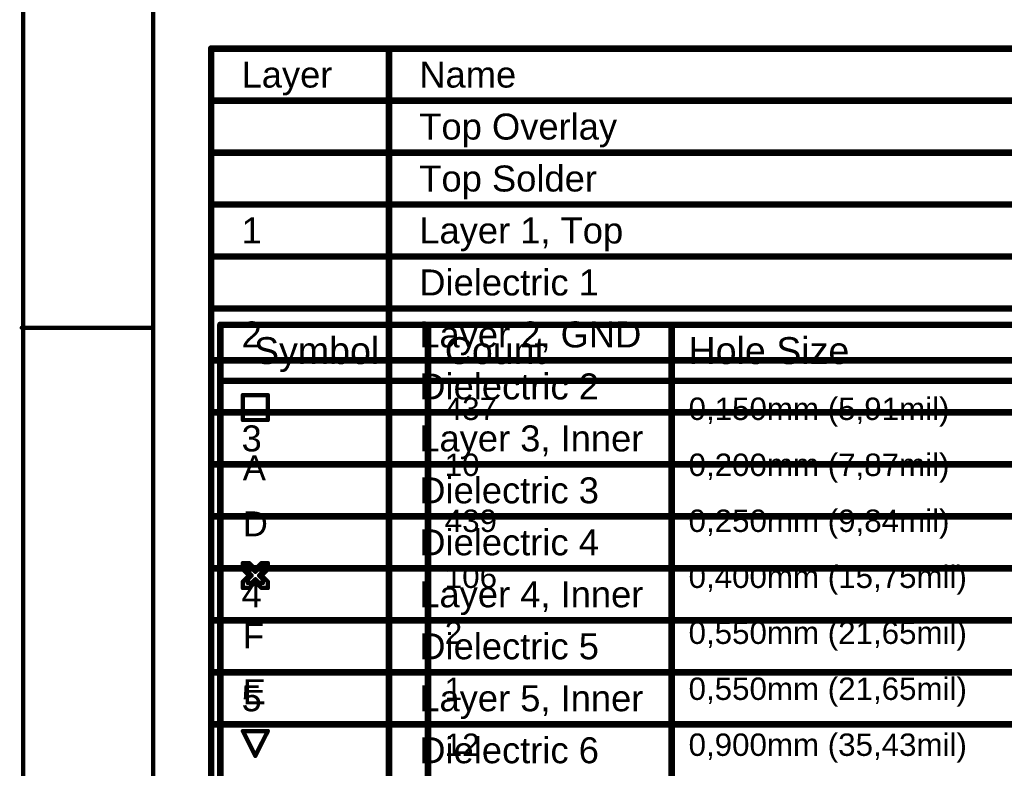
# Model space of a CAD drawing. Header units: inches. Extents: x -6 to 11.2, y -2.2 to 8.3.
# Tile 2 of 256: x -6 to -3.8, y -0.6 to 1.2. Entities that reach past the tile are written whole.
import ezdxf

# ---------------------------------------------------------------- set-up
doc = ezdxf.new("R2010")
doc.units = ezdxf.units.IN
doc.header["$MEASUREMENT"] = 0
for name, color, linetype in [('Drill Drawing', 1, 'Continuous'), ('Frame', 216, 'Continuous'), ('Notes', 56, 'Continuous')]:
    doc.layers.add(name, color=color, linetype=linetype)
doc.styles.add('Arial', font='txt', dxfattribs={"height": 0.2})

msp = doc.modelspace()

# ---------------------------------------------------------------- linework, layer by layer
at = {"layer": 'Drill Drawing'}
for points in [[(-5.5772, 0.4635, 0.015, 0.015, 0), (-0.3454, 0.4635, 0.015, 0.015, 0)], [(-5.5772, -1.5837, 0.015, 0.015, 0), (-5.5772, 0.4635, 0.015, 0.015, 0)], [(-5.1031, -1.5837, 0.015, 0.015, 0), (-5.1031, 0.4635, 0.015, 0.015, 0)], [(-4.5462, -1.5837, 0.015, 0.015, 0), (-4.5462, 0.4635, 0.015, 0.015, 0)], [(-5.5772, 0.3356, 0.015, 0.015, 0), (-0.3454, 0.3356, 0.015, 0.015, 0)], [(-5.5258, 0.3029, 0.00984, 0.00984, 0), (-5.4689, 0.3029, 0.00984, 0.00984, 0)], [(-5.5258, 0.246, 0.00984, 0.00984, 0), (-5.5258, 0.3029, 0.00984, 0.00984, 0)], [(-5.4689, 0.246, 0.00984, 0.00984, 0), (-5.4689, 0.3029, 0.00984, 0.00984, 0)], [(-5.5258, 0.246, 0.00984, 0.00984, 0), (-5.4689, 0.246, 0.00984, 0.00984, 0)], [(-5.5258, -0.0952, 0.00984, 0.00984, 0), (-5.5258, -0.081, 0.00984, 0.00984, 0)], [(-5.5258, -0.081, 0.00984, 0.00984, 0), (-5.5116, -0.081, 0.00984, 0.00984, 0)], [(-5.5144, -0.1009, 0.00984, 0.00984, 0), (-5.5144, -0.0924, 0.00984, 0.00984, 0)], [(-5.5144, -0.0924, 0.00984, 0.00984, 0), (-5.5059, -0.0924, 0.00984, 0.00984, 0)], [(-5.5116, -0.081, 0.00984, 0.00984, 0), (-5.4974, -0.0952, 0.00984, 0.00984, 0)], [(-5.5059, -0.0924, 0.00984, 0.00984, 0), (-5.4974, -0.1009, 0.00984, 0.00984, 0)], [(-5.4974, -0.0952, 0.00984, 0.00984, 0), (-5.4831, -0.081, 0.00984, 0.00984, 0)], [(-5.4974, -0.1009, 0.00984, 0.00984, 0), (-5.4888, -0.0924, 0.00984, 0.00984, 0)], [(-5.4888, -0.0924, 0.00984, 0.00984, 0), (-5.4803, -0.0924, 0.00984, 0.00984, 0)], [(-5.4831, -0.081, 0.00984, 0.00984, 0), (-5.4689, -0.081, 0.00984, 0.00984, 0)], [(-5.4803, -0.1009, 0.00984, 0.00984, 0), (-5.4803, -0.0924, 0.00984, 0.00984, 0)], [(-5.4689, -0.0952, 0.00984, 0.00984, 0), (-5.4689, -0.081, 0.00984, 0.00984, 0)], [(-5.5258, -0.0952, 0.00984, 0.00984, 0), (-5.5116, -0.1094, 0.00984, 0.00984, 0)], [(-5.5258, -0.1237, 0.00984, 0.00984, 0), (-5.5116, -0.1094, 0.00984, 0.00984, 0)], [(-5.5144, -0.1009, 0.00984, 0.00984, 0), (-5.5059, -0.1094, 0.00984, 0.00984, 0)], [(-5.5144, -0.118, 0.00984, 0.00984, 0), (-5.5059, -0.1094, 0.00984, 0.00984, 0)], [(-5.4888, -0.1094, 0.00984, 0.00984, 0), (-5.4803, -0.1009, 0.00984, 0.00984, 0)], [(-5.4888, -0.1094, 0.00984, 0.00984, 0), (-5.4803, -0.118, 0.00984, 0.00984, 0)], [(-5.4831, -0.1094, 0.00984, 0.00984, 0), (-5.4689, -0.0952, 0.00984, 0.00984, 0)], [(-5.4831, -0.1094, 0.00984, 0.00984, 0), (-5.4689, -0.1237, 0.00984, 0.00984, 0)], [(-5.5258, -0.1379, 0.00984, 0.00984, 0), (-5.5258, -0.1237, 0.00984, 0.00984, 0)], [(-5.5258, -0.1379, 0.00984, 0.00984, 0), (-5.5116, -0.1379, 0.00984, 0.00984, 0)], [(-5.5144, -0.1265, 0.00984, 0.00984, 0), (-5.5144, -0.118, 0.00984, 0.00984, 0)], [(-5.5144, -0.1265, 0.00984, 0.00984, 0), (-5.5059, -0.1265, 0.00984, 0.00984, 0)], [(-5.5116, -0.1379, 0.00984, 0.00984, 0), (-5.4974, -0.1237, 0.00984, 0.00984, 0)], [(-5.5059, -0.1265, 0.00984, 0.00984, 0), (-5.4974, -0.118, 0.00984, 0.00984, 0)], [(-5.4974, -0.118, 0.00984, 0.00984, 0), (-5.4888, -0.1265, 0.00984, 0.00984, 0)], [(-5.4974, -0.1237, 0.00984, 0.00984, 0), (-5.4831, -0.1379, 0.00984, 0.00984, 0)], [(-5.4888, -0.1265, 0.00984, 0.00984, 0), (-5.4803, -0.1265, 0.00984, 0.00984, 0)], [(-5.4831, -0.1379, 0.00984, 0.00984, 0), (-5.4689, -0.1379, 0.00984, 0.00984, 0)], [(-5.4803, -0.1265, 0.00984, 0.00984, 0), (-5.4803, -0.118, 0.00984, 0.00984, 0)], [(-5.4689, -0.1379, 0.00984, 0.00984, 0), (-5.4689, -0.1237, 0.00984, 0.00984, 0)], [(-5.5258, -0.4649, 0.00984, 0.00984, 0), (-5.4689, -0.4649, 0.00984, 0.00984, 0)], [(-5.5258, -0.4649, 0.00984, 0.00984, 0), (-5.4974, -0.5217, 0.00984, 0.00984, 0)], [(-5.4974, -0.5217, 0.00984, 0.00984, 0), (-5.4689, -0.4649, 0.00984, 0.00984, 0)]]:
    msp.add_lwpolyline(points, format="xyseb", dxfattribs=at)
for points in [[(-5.581, 0.4635, 0.0075, 0.0075, 1), (-5.5735, 0.4635, 0.0075, 0.0075, 1)], [(-5.581, 0.4635, 0.0075, 0.0075, 1), (-5.5735, 0.4635, 0.0075, 0.0075, 1)], [(-5.1068, 0.4635, 0.0075, 0.0075, 1), (-5.0993, 0.4635, 0.0075, 0.0075, 1)], [(-4.5499, 0.4635, 0.0075, 0.0075, 1), (-4.5424, 0.4635, 0.0075, 0.0075, 1)], [(-5.581, 0.3356, 0.0075, 0.0075, 1), (-5.5735, 0.3356, 0.0075, 0.0075, 1)], [(-5.5283, 0.3029, 0.00492, 0.00492, 1), (-5.5233, 0.3029, 0.00492, 0.00492, 1)], [(-5.5283, 0.3029, 0.00492, 0.00492, 1), (-5.5233, 0.3029, 0.00492, 0.00492, 1)], [(-5.4714, 0.3029, 0.00492, 0.00492, 1), (-5.4665, 0.3029, 0.00492, 0.00492, 1)], [(-5.4714, 0.3029, 0.00492, 0.00492, 1), (-5.4665, 0.3029, 0.00492, 0.00492, 1)], [(-5.5283, 0.246, 0.00492, 0.00492, 1), (-5.5233, 0.246, 0.00492, 0.00492, 1)], [(-5.5283, 0.246, 0.00492, 0.00492, 1), (-5.5233, 0.246, 0.00492, 0.00492, 1)], [(-5.4714, 0.246, 0.00492, 0.00492, 1), (-5.4665, 0.246, 0.00492, 0.00492, 1)], [(-5.4714, 0.246, 0.00492, 0.00492, 1), (-5.4665, 0.246, 0.00492, 0.00492, 1)], [(-5.5283, -0.081, 0.00492, 0.00492, 1), (-5.5233, -0.081, 0.00492, 0.00492, 1)], [(-5.5283, -0.081, 0.00492, 0.00492, 1), (-5.5233, -0.081, 0.00492, 0.00492, 1)], [(-5.5169, -0.0924, 0.00492, 0.00492, 1), (-5.512, -0.0924, 0.00492, 0.00492, 1)], [(-5.5169, -0.0924, 0.00492, 0.00492, 1), (-5.512, -0.0924, 0.00492, 0.00492, 1)], [(-5.514, -0.081, 0.00492, 0.00492, 1), (-5.5091, -0.081, 0.00492, 0.00492, 1)], [(-5.514, -0.081, 0.00492, 0.00492, 1), (-5.5091, -0.081, 0.00492, 0.00492, 1)], [(-5.5083, -0.0924, 0.00492, 0.00492, 1), (-5.5034, -0.0924, 0.00492, 0.00492, 1)], [(-5.5083, -0.0924, 0.00492, 0.00492, 1), (-5.5034, -0.0924, 0.00492, 0.00492, 1)], [(-5.4913, -0.0924, 0.00492, 0.00492, 1), (-5.4864, -0.0924, 0.00492, 0.00492, 1)], [(-5.4913, -0.0924, 0.00492, 0.00492, 1), (-5.4864, -0.0924, 0.00492, 0.00492, 1)], [(-5.4856, -0.081, 0.00492, 0.00492, 1), (-5.4807, -0.081, 0.00492, 0.00492, 1)], [(-5.4856, -0.081, 0.00492, 0.00492, 1), (-5.4807, -0.081, 0.00492, 0.00492, 1)], [(-5.4828, -0.0924, 0.00492, 0.00492, 1), (-5.4778, -0.0924, 0.00492, 0.00492, 1)], [(-5.4828, -0.0924, 0.00492, 0.00492, 1), (-5.4778, -0.0924, 0.00492, 0.00492, 1)], [(-5.4714, -0.081, 0.00492, 0.00492, 1), (-5.4665, -0.081, 0.00492, 0.00492, 1)], [(-5.4714, -0.081, 0.00492, 0.00492, 1), (-5.4665, -0.081, 0.00492, 0.00492, 1)], [(-5.5283, -0.0952, 0.00492, 0.00492, 1), (-5.5233, -0.0952, 0.00492, 0.00492, 1)], [(-5.5283, -0.0952, 0.00492, 0.00492, 1), (-5.5233, -0.0952, 0.00492, 0.00492, 1)], [(-5.5169, -0.1009, 0.00492, 0.00492, 1), (-5.512, -0.1009, 0.00492, 0.00492, 1)], [(-5.5169, -0.1009, 0.00492, 0.00492, 1), (-5.512, -0.1009, 0.00492, 0.00492, 1)], [(-5.514, -0.1094, 0.00492, 0.00492, 1), (-5.5091, -0.1094, 0.00492, 0.00492, 1)], [(-5.514, -0.1094, 0.00492, 0.00492, 1), (-5.5091, -0.1094, 0.00492, 0.00492, 1)], [(-5.5083, -0.1094, 0.00492, 0.00492, 1), (-5.5034, -0.1094, 0.00492, 0.00492, 1)], [(-5.5083, -0.1094, 0.00492, 0.00492, 1), (-5.5034, -0.1094, 0.00492, 0.00492, 1)], [(-5.4998, -0.0952, 0.00492, 0.00492, 1), (-5.4949, -0.0952, 0.00492, 0.00492, 1)], [(-5.4998, -0.0952, 0.00492, 0.00492, 1), (-5.4949, -0.0952, 0.00492, 0.00492, 1)], [(-5.4998, -0.1009, 0.00492, 0.00492, 1), (-5.4949, -0.1009, 0.00492, 0.00492, 1)], [(-5.4998, -0.1009, 0.00492, 0.00492, 1), (-5.4949, -0.1009, 0.00492, 0.00492, 1)], [(-5.4913, -0.1094, 0.00492, 0.00492, 1), (-5.4864, -0.1094, 0.00492, 0.00492, 1)], [(-5.4913, -0.1094, 0.00492, 0.00492, 1), (-5.4864, -0.1094, 0.00492, 0.00492, 1)], [(-5.4856, -0.1094, 0.00492, 0.00492, 1), (-5.4807, -0.1094, 0.00492, 0.00492, 1)], [(-5.4856, -0.1094, 0.00492, 0.00492, 1), (-5.4807, -0.1094, 0.00492, 0.00492, 1)], [(-5.4828, -0.1009, 0.00492, 0.00492, 1), (-5.4778, -0.1009, 0.00492, 0.00492, 1)], [(-5.4828, -0.1009, 0.00492, 0.00492, 1), (-5.4778, -0.1009, 0.00492, 0.00492, 1)], [(-5.4714, -0.0952, 0.00492, 0.00492, 1), (-5.4665, -0.0952, 0.00492, 0.00492, 1)], [(-5.4714, -0.0952, 0.00492, 0.00492, 1), (-5.4665, -0.0952, 0.00492, 0.00492, 1)], [(-5.5283, -0.1237, 0.00492, 0.00492, 1), (-5.5233, -0.1237, 0.00492, 0.00492, 1)], [(-5.5283, -0.1237, 0.00492, 0.00492, 1), (-5.5233, -0.1237, 0.00492, 0.00492, 1)], [(-5.5283, -0.1379, 0.00492, 0.00492, 1), (-5.5233, -0.1379, 0.00492, 0.00492, 1)], [(-5.5283, -0.1379, 0.00492, 0.00492, 1), (-5.5233, -0.1379, 0.00492, 0.00492, 1)], [(-5.5169, -0.118, 0.00492, 0.00492, 1), (-5.512, -0.118, 0.00492, 0.00492, 1)], [(-5.5169, -0.118, 0.00492, 0.00492, 1), (-5.512, -0.118, 0.00492, 0.00492, 1)], [(-5.5169, -0.1265, 0.00492, 0.00492, 1), (-5.512, -0.1265, 0.00492, 0.00492, 1)], [(-5.5169, -0.1265, 0.00492, 0.00492, 1), (-5.512, -0.1265, 0.00492, 0.00492, 1)], [(-5.514, -0.1379, 0.00492, 0.00492, 1), (-5.5091, -0.1379, 0.00492, 0.00492, 1)], [(-5.514, -0.1379, 0.00492, 0.00492, 1), (-5.5091, -0.1379, 0.00492, 0.00492, 1)], [(-5.5083, -0.1265, 0.00492, 0.00492, 1), (-5.5034, -0.1265, 0.00492, 0.00492, 1)], [(-5.5083, -0.1265, 0.00492, 0.00492, 1), (-5.5034, -0.1265, 0.00492, 0.00492, 1)], [(-5.4998, -0.118, 0.00492, 0.00492, 1), (-5.4949, -0.118, 0.00492, 0.00492, 1)], [(-5.4998, -0.118, 0.00492, 0.00492, 1), (-5.4949, -0.118, 0.00492, 0.00492, 1)], [(-5.4998, -0.1237, 0.00492, 0.00492, 1), (-5.4949, -0.1237, 0.00492, 0.00492, 1)], [(-5.4998, -0.1237, 0.00492, 0.00492, 1), (-5.4949, -0.1237, 0.00492, 0.00492, 1)], [(-5.4913, -0.1265, 0.00492, 0.00492, 1), (-5.4864, -0.1265, 0.00492, 0.00492, 1)], [(-5.4913, -0.1265, 0.00492, 0.00492, 1), (-5.4864, -0.1265, 0.00492, 0.00492, 1)], [(-5.4856, -0.1379, 0.00492, 0.00492, 1), (-5.4807, -0.1379, 0.00492, 0.00492, 1)], [(-5.4856, -0.1379, 0.00492, 0.00492, 1), (-5.4807, -0.1379, 0.00492, 0.00492, 1)], [(-5.4828, -0.118, 0.00492, 0.00492, 1), (-5.4778, -0.118, 0.00492, 0.00492, 1)], [(-5.4828, -0.118, 0.00492, 0.00492, 1), (-5.4778, -0.118, 0.00492, 0.00492, 1)], [(-5.4828, -0.1265, 0.00492, 0.00492, 1), (-5.4778, -0.1265, 0.00492, 0.00492, 1)], [(-5.4828, -0.1265, 0.00492, 0.00492, 1), (-5.4778, -0.1265, 0.00492, 0.00492, 1)], [(-5.4714, -0.1237, 0.00492, 0.00492, 1), (-5.4665, -0.1237, 0.00492, 0.00492, 1)], [(-5.4714, -0.1237, 0.00492, 0.00492, 1), (-5.4665, -0.1237, 0.00492, 0.00492, 1)], [(-5.4714, -0.1379, 0.00492, 0.00492, 1), (-5.4665, -0.1379, 0.00492, 0.00492, 1)], [(-5.4714, -0.1379, 0.00492, 0.00492, 1), (-5.4665, -0.1379, 0.00492, 0.00492, 1)], [(-5.5283, -0.4649, 0.00492, 0.00492, 1), (-5.5233, -0.4649, 0.00492, 0.00492, 1)], [(-5.5283, -0.4649, 0.00492, 0.00492, 1), (-5.5233, -0.4649, 0.00492, 0.00492, 1)], [(-5.4714, -0.4649, 0.00492, 0.00492, 1), (-5.4665, -0.4649, 0.00492, 0.00492, 1)], [(-5.4714, -0.4649, 0.00492, 0.00492, 1), (-5.4665, -0.4649, 0.00492, 0.00492, 1)], [(-5.4998, -0.5217, 0.00492, 0.00492, 1), (-5.4949, -0.5217, 0.00492, 0.00492, 1)], [(-5.4998, -0.5217, 0.00492, 0.00492, 1), (-5.4949, -0.5217, 0.00492, 0.00492, 1)]]:
    msp.add_lwpolyline(points, format="xyseb", close=True, dxfattribs=at)
at = {"layer": 'Frame'}
for points in [[(-6.0278, -2.1683, 0.00984, 0.00984, 0), (-6.0278, 8.3317, 0.00984, 0.00984, 0)], [(-5.7308, -1.8683, 0.00984, 0.00984, 0), (-5.7308, 8.0317, 0.00984, 0.00984, 0)], [(-6.0308, 0.4567, 0.00984, 0.00984, 0), (-5.7308, 0.4567, 0.00984, 0.00984, 0)]]:
    msp.add_lwpolyline(points, format="xyseb", dxfattribs=at)
for points in [[(-6.0332, 0.4567, 0.00492, 0.00492, 1), (-6.0283, 0.4567, 0.00492, 0.00492, 1)], [(-5.7332, 0.4567, 0.00492, 0.00492, 1), (-5.7283, 0.4567, 0.00492, 0.00492, 1)]]:
    msp.add_lwpolyline(points, format="xyseb", close=True, dxfattribs=at)
at = {"layer": 'Notes'}
for points in [[(-5.5983, 1.0948, 0.015, 0.015, 0), (-0.2038, 1.0948, 0.015, 0.015, 0)], [(-5.5983, -1.5184, 0.015, 0.015, 0), (-5.5983, 1.0948, 0.015, 0.015, 0)], [(-5.1923, -1.5184, 0.015, 0.015, 0), (-5.1923, 1.0948, 0.015, 0.015, 0)], [(-5.5983, 0.976, 0.015, 0.015, 0), (-0.2038, 0.976, 0.015, 0.015, 0)], [(-5.5983, 0.8572, 0.015, 0.015, 0), (-5.1923, 0.8572, 0.015, 0.015, 0)], [(-5.1923, 0.8572, 0.015, 0.015, 0), (-3.213, 0.8572, 0.015, 0.015, 0)], [(-5.5983, 0.7385, 0.015, 0.015, 0), (-5.1923, 0.7385, 0.015, 0.015, 0)], [(-5.1923, 0.7385, 0.015, 0.015, 0), (-3.213, 0.7385, 0.015, 0.015, 0)], [(-5.5983, 0.6197, 0.015, 0.015, 0), (-5.1923, 0.6197, 0.015, 0.015, 0)], [(-5.1923, 0.6197, 0.015, 0.015, 0), (-3.213, 0.6197, 0.015, 0.015, 0)], [(-5.5983, 0.5009, 0.015, 0.015, 0), (-5.1923, 0.5009, 0.015, 0.015, 0)], [(-5.1923, 0.5009, 0.015, 0.015, 0), (-3.213, 0.5009, 0.015, 0.015, 0)], [(-5.5983, 0.3821, 0.015, 0.015, 0), (-5.1923, 0.3821, 0.015, 0.015, 0)], [(-5.1923, 0.3821, 0.015, 0.015, 0), (-3.213, 0.3821, 0.015, 0.015, 0)], [(-5.5983, 0.2633, 0.015, 0.015, 0), (-5.1923, 0.2633, 0.015, 0.015, 0)], [(-5.1923, 0.2633, 0.015, 0.015, 0), (-3.213, 0.2633, 0.015, 0.015, 0)], [(-5.5983, 0.1445, 0.015, 0.015, 0), (-5.1923, 0.1445, 0.015, 0.015, 0)], [(-5.1923, 0.1445, 0.015, 0.015, 0), (-3.213, 0.1445, 0.015, 0.015, 0)], [(-5.5983, 0.0258, 0.015, 0.015, 0), (-5.1923, 0.0258, 0.015, 0.015, 0)], [(-5.1923, 0.0258, 0.015, 0.015, 0), (-3.213, 0.0258, 0.015, 0.015, 0)], [(-5.5983, -0.093, 0.015, 0.015, 0), (-5.1923, -0.093, 0.015, 0.015, 0)], [(-5.1923, -0.093, 0.015, 0.015, 0), (-3.213, -0.093, 0.015, 0.015, 0)], [(-5.5983, -0.2118, 0.015, 0.015, 0), (-5.1923, -0.2118, 0.015, 0.015, 0)], [(-5.1923, -0.2118, 0.015, 0.015, 0), (-3.213, -0.2118, 0.015, 0.015, 0)], [(-5.5983, -0.3306, 0.015, 0.015, 0), (-5.1923, -0.3306, 0.015, 0.015, 0)], [(-5.1923, -0.3306, 0.015, 0.015, 0), (-3.213, -0.3306, 0.015, 0.015, 0)], [(-5.5983, -0.4494, 0.015, 0.015, 0), (-5.1923, -0.4494, 0.015, 0.015, 0)], [(-5.1923, -0.4494, 0.015, 0.015, 0), (-3.213, -0.4494, 0.015, 0.015, 0)]]:
    msp.add_lwpolyline(points, format="xyseb", dxfattribs=at)
for points in [[(-5.602, 1.0948, 0.0075, 0.0075, 1), (-5.5945, 1.0948, 0.0075, 0.0075, 1)], [(-5.602, 1.0948, 0.0075, 0.0075, 1), (-5.5945, 1.0948, 0.0075, 0.0075, 1)], [(-5.1961, 1.0948, 0.0075, 0.0075, 1), (-5.1886, 1.0948, 0.0075, 0.0075, 1)], [(-5.602, 0.976, 0.0075, 0.0075, 1), (-5.5945, 0.976, 0.0075, 0.0075, 1)], [(-5.602, 0.8572, 0.0075, 0.0075, 1), (-5.5945, 0.8572, 0.0075, 0.0075, 1)], [(-5.1961, 0.8572, 0.0075, 0.0075, 1), (-5.1886, 0.8572, 0.0075, 0.0075, 1)], [(-5.1961, 0.8572, 0.0075, 0.0075, 1), (-5.1886, 0.8572, 0.0075, 0.0075, 1)], [(-5.602, 0.7385, 0.0075, 0.0075, 1), (-5.5945, 0.7385, 0.0075, 0.0075, 1)], [(-5.1961, 0.7385, 0.0075, 0.0075, 1), (-5.1886, 0.7385, 0.0075, 0.0075, 1)], [(-5.1961, 0.7385, 0.0075, 0.0075, 1), (-5.1886, 0.7385, 0.0075, 0.0075, 1)], [(-5.602, 0.6197, 0.0075, 0.0075, 1), (-5.5945, 0.6197, 0.0075, 0.0075, 1)], [(-5.1961, 0.6197, 0.0075, 0.0075, 1), (-5.1886, 0.6197, 0.0075, 0.0075, 1)], [(-5.1961, 0.6197, 0.0075, 0.0075, 1), (-5.1886, 0.6197, 0.0075, 0.0075, 1)], [(-5.602, 0.5009, 0.0075, 0.0075, 1), (-5.5945, 0.5009, 0.0075, 0.0075, 1)], [(-5.1961, 0.5009, 0.0075, 0.0075, 1), (-5.1886, 0.5009, 0.0075, 0.0075, 1)], [(-5.1961, 0.5009, 0.0075, 0.0075, 1), (-5.1886, 0.5009, 0.0075, 0.0075, 1)], [(-5.602, 0.3821, 0.0075, 0.0075, 1), (-5.5945, 0.3821, 0.0075, 0.0075, 1)], [(-5.1961, 0.3821, 0.0075, 0.0075, 1), (-5.1886, 0.3821, 0.0075, 0.0075, 1)], [(-5.1961, 0.3821, 0.0075, 0.0075, 1), (-5.1886, 0.3821, 0.0075, 0.0075, 1)], [(-5.602, 0.2633, 0.0075, 0.0075, 1), (-5.5945, 0.2633, 0.0075, 0.0075, 1)], [(-5.1961, 0.2633, 0.0075, 0.0075, 1), (-5.1886, 0.2633, 0.0075, 0.0075, 1)], [(-5.1961, 0.2633, 0.0075, 0.0075, 1), (-5.1886, 0.2633, 0.0075, 0.0075, 1)], [(-5.602, 0.1445, 0.0075, 0.0075, 1), (-5.5945, 0.1445, 0.0075, 0.0075, 1)], [(-5.1961, 0.1445, 0.0075, 0.0075, 1), (-5.1886, 0.1445, 0.0075, 0.0075, 1)], [(-5.1961, 0.1445, 0.0075, 0.0075, 1), (-5.1886, 0.1445, 0.0075, 0.0075, 1)], [(-5.602, 0.0258, 0.0075, 0.0075, 1), (-5.5945, 0.0258, 0.0075, 0.0075, 1)], [(-5.1961, 0.0258, 0.0075, 0.0075, 1), (-5.1886, 0.0258, 0.0075, 0.0075, 1)], [(-5.1961, 0.0258, 0.0075, 0.0075, 1), (-5.1886, 0.0258, 0.0075, 0.0075, 1)], [(-5.602, -0.093, 0.0075, 0.0075, 1), (-5.5945, -0.093, 0.0075, 0.0075, 1)], [(-5.1961, -0.093, 0.0075, 0.0075, 1), (-5.1886, -0.093, 0.0075, 0.0075, 1)], [(-5.1961, -0.093, 0.0075, 0.0075, 1), (-5.1886, -0.093, 0.0075, 0.0075, 1)], [(-5.602, -0.2118, 0.0075, 0.0075, 1), (-5.5945, -0.2118, 0.0075, 0.0075, 1)], [(-5.1961, -0.2118, 0.0075, 0.0075, 1), (-5.1886, -0.2118, 0.0075, 0.0075, 1)], [(-5.1961, -0.2118, 0.0075, 0.0075, 1), (-5.1886, -0.2118, 0.0075, 0.0075, 1)], [(-5.602, -0.3306, 0.0075, 0.0075, 1), (-5.5945, -0.3306, 0.0075, 0.0075, 1)], [(-5.1961, -0.3306, 0.0075, 0.0075, 1), (-5.1886, -0.3306, 0.0075, 0.0075, 1)], [(-5.1961, -0.3306, 0.0075, 0.0075, 1), (-5.1886, -0.3306, 0.0075, 0.0075, 1)], [(-5.602, -0.4494, 0.0075, 0.0075, 1), (-5.5945, -0.4494, 0.0075, 0.0075, 1)], [(-5.1961, -0.4494, 0.0075, 0.0075, 1), (-5.1886, -0.4494, 0.0075, 0.0075, 1)], [(-5.1961, -0.4494, 0.0075, 0.0075, 1), (-5.1886, -0.4494, 0.0075, 0.0075, 1)]]:
    msp.add_lwpolyline(points, format="xyseb", close=True, dxfattribs=at)

# ---------------------------------------------------------------- texts
at = {"layer": 'Drill Drawing', "style": 'Arial'}
for s, height, p in [('Symbol', 0.06142, (-5.5004, 0.3739)), ('Count', 0.06142, (-5.0647, 0.3739)), ('Hole Size', 0.06142, (-4.5078, 0.3739)), ('437', 0.05118, (-5.0647, 0.246)), ('0,150mm (5,91mil)', 0.051181, (-4.5078, 0.246)), ('A', 0.0569, (-5.5262, 0.1082)), ('10', 0.05118, (-5.0647, 0.118)), ('0,200mm (7,87mil)', 0.051181, (-4.5078, 0.118)), ('0,250mm (9,84mil)', 0.051181, (-4.5078, -0.0099)), ('D', 0.0569, (-5.5262, -0.0198)), ('439', 0.05118, (-5.0647, -0.0099)), ('106', 0.05118, (-5.0647, -0.1379)), ('0,400mm (15,75mil)', 0.051181, (-4.5078, -0.1379)), ('F', 0.0569, (-5.5262, -0.2757)), ('2', 0.0512, (-5.0647, -0.2658)), ('0,550mm (21,65mil)', 0.051181, (-4.5078, -0.2658)), ('0,550mm (21,65mil)', 0.051181, (-4.5078, -0.3938)), ('E', 0.0569, (-5.5262, -0.4036)), ('1', 0.0512, (-5.0647, -0.3938)), ('12', 0.05118, (-5.0647, -0.5217)), ('0,900mm (35,43mil)', 0.051181, (-4.5078, -0.5217))]:
    msp.add_text(s, height=height, dxfattribs=at).set_placement(p)
at = {"layer": 'Notes', "style": 'Arial'}
for s, height, p in [('Layer', 0.05939, (-5.5289, 1.0057)), ('Name', 0.05939, (-5.1229, 1.0057)), ('Top Overlay', 0.059391, (-5.1229, 0.8869)), ('Top Solder', 0.05939, (-5.1229, 0.7682)), ('1', 0.0594, (-5.5289, 0.6494)), ('Layer 1, Top', 0.059391, (-5.1229, 0.6494)), ('Dielectric 1', 0.059391, (-5.1229, 0.5306)), ('2', 0.0594, (-5.5289, 0.4118)), ('Layer 2, GND', 0.059391, (-5.1229, 0.4118)), ('Dielectric 2', 0.059391, (-5.1229, 0.293)), ('3', 0.0594, (-5.5289, 0.1742)), ('Layer 3, Inner', 0.059391, (-5.1229, 0.1742)), ('Dielectric 3', 0.059391, (-5.1229, 0.0555)), ('Dielectric 4', 0.059391, (-5.1229, -0.0633)), ('4', 0.0594, (-5.5289, -0.1821)), ('Layer 4, Inner', 0.059391, (-5.1229, -0.1821)), ('Dielectric 5', 0.059391, (-5.1229, -0.3009)), ('5', 0.0594, (-5.5289, -0.4197)), ('Layer 5, Inner', 0.059391, (-5.1229, -0.4197)), ('Dielectric 6', 0.059391, (-5.1229, -0.5385))]:
    msp.add_text(s, height=height, dxfattribs=at).set_placement(p)

doc.saveas('drawing.dxf')
